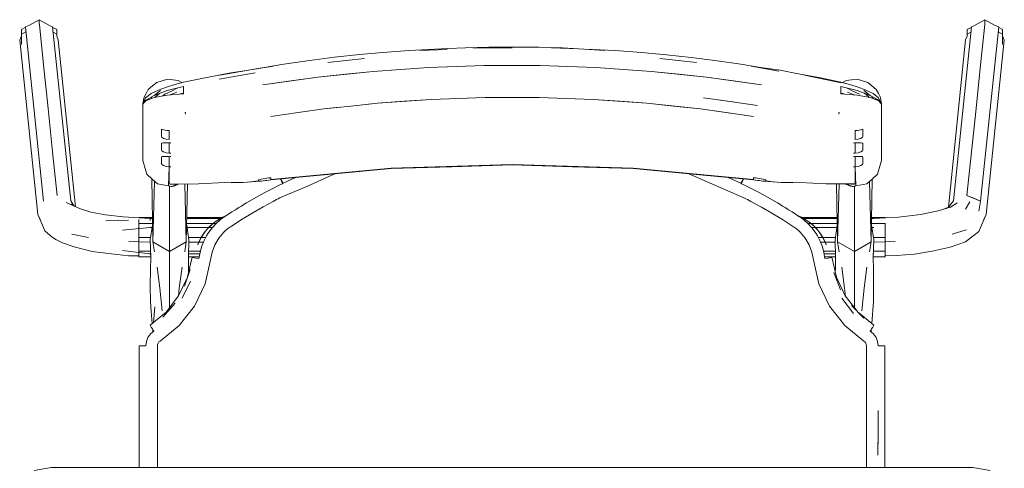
# Model space of a CAD drawing. Header units: millimetres. Extents: x 321 to 585, y -277 to 9.
# Tile 85 of 256: x 390.325 to 391.381, y -210.264 to -209.783. Entities that reach past the tile are written whole.
import ezdxf

# ---------------------------------------------------------------- set-up
doc = ezdxf.new("R2010")
doc.units = ezdxf.units.MM
doc.header["$MEASUREMENT"] = 0
doc.layers.add('IFC-Elemento de mobília-Contorno', color=152, linetype='Continuous', lineweight=5)

msp = doc.modelspace()

# ---------------------------------------------------------------- linework, layer by layer
at = {"layer": 'IFC-Elemento de mobília-Contorno', "color": 7, "lineweight": 5}
for p, q in [((390.335, -209.7893), (390.346, -209.7832)), ((390.346, -209.7883), (390.346, -209.7832)), ((390.346, -209.7832), (390.357, -209.7893)), ((391.3486, -209.7893), (391.3597, -209.7832)), ((391.3597, -209.7883), (391.3597, -209.7832)), ((391.3597, -209.7832), (391.3707, -209.7893)), ((390.3271, -209.7937), (390.3309, -209.7916)), ((390.3271, -209.7988), (390.3271, -209.7937)), ((390.3309, -209.7916), (390.3312, -209.7908)), ((390.3312, -209.7908), (390.335, -209.7893)), ((390.3312, -209.7908), (390.3505, -209.9777)), ((390.346, -209.7883), (390.3462, -209.7884)), ((390.3462, -209.7884), (390.3506, -209.8316)), ((390.357, -209.7893), (390.3604, -209.7907)), ((390.3604, -209.7907), (390.3798, -209.9775)), ((390.3604, -209.7907), (390.3608, -209.7914)), ((390.3608, -209.7914), (390.3648, -209.7937)), ((390.3648, -209.8009), (390.3648, -209.7937)), ((390.3648, -209.7988), (390.3648, -209.7937)), ((391.3259, -209.9775), (391.3452, -209.7907)), ((391.3408, -209.7937), (391.3449, -209.7914)), ((391.3408, -209.7988), (391.3408, -209.7937)), ((391.3449, -209.7914), (391.3452, -209.7907)), ((391.3452, -209.7907), (391.3486, -209.7893)), ((391.355, -209.8316), (391.3595, -209.7884)), ((391.3551, -209.9777), (391.3745, -209.7908)), ((391.3595, -209.7884), (391.3597, -209.7883)), ((391.3707, -209.7893), (391.3745, -209.7908)), ((391.3745, -209.7908), (391.3748, -209.7916)), ((391.3748, -209.7916), (391.3785, -209.7937)), ((391.3785, -209.8003), (391.3785, -209.7937)), ((391.3785, -209.7988), (391.3785, -209.7937)), ((390.3251, -209.805), (390.3271, -209.8003)), ((390.3251, -209.805), (390.3445, -209.9919)), ((390.3271, -209.7988), (390.3317, -209.7963)), ((390.3271, -209.8097), (390.3271, -209.7988)), ((390.3611, -209.7967), (390.3648, -209.7988)), ((390.3648, -209.8009), (390.3648, -209.7988)), ((390.3648, -209.8009), (390.3665, -209.8048)), ((390.3665, -209.8048), (390.385, -209.9838)), ((391.3206, -209.9841), (391.3391, -209.8048)), ((391.3391, -209.8048), (391.3408, -209.8009)), ((391.3408, -209.7988), (391.3446, -209.7967)), ((391.3408, -209.8009), (391.3408, -209.7988)), ((391.3612, -209.9919), (391.3805, -209.805)), ((391.3739, -209.7963), (391.3785, -209.7988)), ((391.3785, -209.8098), (391.3785, -209.7988)), ((391.3785, -209.8003), (391.3805, -209.805)), ((390.7144, -209.8184), (390.7427, -209.8163)), ((390.7427, -209.8163), (390.7841, -209.814)), ((390.7539, -209.8162), (390.7835, -209.8153)), ((390.7841, -209.814), (390.8031, -209.8134)), ((390.8031, -209.8134), (390.8279, -209.8127)), ((390.8109, -209.8134), (390.853, -209.8134)), ((390.8279, -209.8127), (390.853, -209.8126)), ((390.853, -209.8126), (390.8812, -209.8128)), ((390.8812, -209.8128), (390.9068, -209.8134)), ((390.8951, -209.8134), (390.924, -209.8144)), ((390.9068, -209.8134), (390.924, -209.8144)), ((390.924, -209.8144), (390.9522, -209.8162)), ((390.9311, -209.8149), (390.9633, -209.8163)), ((390.9633, -209.8163), (390.9916, -209.8184)), ((390.6081, -209.8309), (390.6359, -209.8268)), ((390.6359, -209.8268), (390.6625, -209.8234)), ((390.6555, -209.829), (390.6948, -209.8247)), ((390.6625, -209.8234), (390.6893, -209.8206)), ((390.6893, -209.8206), (390.7144, -209.8184)), ((390.9916, -209.8184), (391.0183, -209.8207)), ((391.0112, -209.8248), (391.0505, -209.829)), ((391.0183, -209.8207), (391.045, -209.8236)), ((391.045, -209.8236), (391.0702, -209.8268)), ((391.0702, -209.8268), (391.098, -209.8309)), ((390.3506, -209.8316), (390.3555, -209.8783)), ((390.5396, -209.8426), (390.5681, -209.8375)), ((390.5513, -209.8401), (390.5681, -209.8375)), ((390.5681, -209.8375), (390.5968, -209.833)), ((390.5743, -209.8365), (390.6081, -209.8309)), ((390.7039, -209.8386), (390.7634, -209.8345)), ((390.7039, -209.8386), (390.7336, -209.8365)), ((390.7336, -209.8365), (390.7634, -209.8345)), ((390.7634, -209.8345), (390.8231, -209.8324)), ((390.7634, -209.8345), (390.7933, -209.8334)), ((390.7933, -209.8334), (390.8231, -209.8324)), ((390.8231, -209.8324), (390.8829, -209.8324)), ((390.8829, -209.8324), (390.9426, -209.8345)), ((390.8829, -209.8324), (390.9128, -209.8334)), ((390.9128, -209.8334), (390.9426, -209.8345)), ((390.9426, -209.8345), (391.0022, -209.8386)), ((390.9426, -209.8345), (390.9724, -209.8366)), ((390.9724, -209.8366), (391.0022, -209.8386)), ((391.098, -209.8309), (391.1193, -209.8344)), ((391.1093, -209.833), (391.1389, -209.8384)), ((391.1093, -209.833), (391.1403, -209.8374)), ((391.1403, -209.8374), (391.1579, -209.8408)), ((391.3502, -209.8783), (391.355, -209.8316)), ((390.4777, -209.8487), (390.4834, -209.8471)), ((390.4834, -209.8471), (390.4892, -209.8478)), ((390.4892, -209.8478), (390.4951, -209.8485)), ((390.5006, -209.8502), (390.5275, -209.8447)), ((390.5275, -209.8447), (390.5513, -209.8401)), ((390.539, -209.847), (390.5776, -209.8401)), ((390.5859, -209.8531), (390.6447, -209.8449)), ((390.6158, -209.8489), (390.6447, -209.8449)), ((390.6447, -209.8449), (390.7039, -209.8386)), ((390.6447, -209.8449), (390.6743, -209.8417)), ((390.6743, -209.8417), (390.7039, -209.8386)), ((391.0022, -209.8386), (391.0614, -209.8449)), ((391.0022, -209.8386), (391.0318, -209.8417)), ((391.0318, -209.8417), (391.0614, -209.8449)), ((391.0614, -209.8449), (391.1201, -209.8531)), ((391.0614, -209.8449), (391.0902, -209.8489)), ((391.1579, -209.8408), (391.1817, -209.8452)), ((391.1665, -209.8426), (391.2056, -209.851)), ((391.1817, -209.8452), (391.2054, -209.8502)), ((391.2109, -209.8485), (391.2168, -209.8478)), ((391.2168, -209.8478), (391.2227, -209.8471)), ((391.2227, -209.8471), (391.2284, -209.8488)), ((390.4606, -209.8624), (390.463, -209.858)), ((390.463, -209.858), (390.4675, -209.8542)), ((390.4661, -209.8624), (390.4763, -209.8575)), ((390.4675, -209.8542), (390.472, -209.8504)), ((390.472, -209.8504), (390.4777, -209.8487)), ((390.4763, -209.8575), (390.4845, -209.8548)), ((390.4832, -209.8592), (390.5007, -209.8547)), ((390.4845, -209.8548), (390.4915, -209.8525)), ((390.4877, -209.8597), (390.4946, -209.8563)), ((390.4915, -209.8525), (390.5006, -209.8502)), ((390.4951, -209.8485), (390.4988, -209.8506)), ((390.5007, -209.8567), (390.5007, -209.8547)), ((390.5007, -209.8586), (390.5007, -209.8567)), ((390.5007, -209.8605), (390.5007, -209.8586)), ((390.5859, -209.8531), (390.6158, -209.8489)), ((391.0902, -209.8489), (391.1201, -209.8531)), ((391.2054, -209.8502), (391.2145, -209.8525)), ((391.2054, -209.8567), (391.2054, -209.8547)), ((391.2054, -209.8547), (391.2229, -209.8592)), ((391.2054, -209.8586), (391.2054, -209.8567)), ((391.2054, -209.8605), (391.2054, -209.8586)), ((391.2072, -209.8506), (391.2109, -209.8485)), ((391.2114, -209.8564), (391.2183, -209.8598)), ((391.2145, -209.8525), (391.2216, -209.8548)), ((391.2216, -209.8548), (391.2297, -209.8575)), ((391.2284, -209.8488), (391.2341, -209.8504)), ((391.2297, -209.8575), (391.2399, -209.8624)), ((391.2341, -209.8504), (391.2386, -209.8542)), ((391.2386, -209.8542), (391.2431, -209.858)), ((391.2431, -209.858), (391.2455, -209.8623)), ((390.457, -209.8739), (390.4582, -209.8668)), ((390.457, -209.8739), (390.46, -209.867)), ((390.4582, -209.8668), (390.4606, -209.8624)), ((390.46, -209.867), (390.4661, -209.8624)), ((390.4602, -209.8694), (390.4694, -209.8643)), ((390.4602, -209.8701), (390.4693, -209.8667)), ((390.4614, -209.8688), (390.4644, -209.8685)), ((390.4657, -209.868), (390.4672, -209.8657)), ((390.4693, -209.8667), (390.4833, -209.8641)), ((390.4694, -209.8643), (390.4759, -209.8591)), ((390.4694, -209.8643), (390.4832, -209.8592)), ((390.4701, -209.8665), (390.4709, -209.8655)), ((390.4709, -209.8655), (390.4748, -209.8623)), ((390.4786, -209.8649), (390.4808, -209.8629)), ((390.4808, -209.8629), (390.4877, -209.8597)), ((390.4833, -209.8641), (390.5007, -209.8625)), ((390.4863, -209.8638), (390.4934, -209.8609)), ((390.4972, -209.8628), (390.5007, -209.8618)), ((390.4992, -209.8622), (390.5, -209.8625)), ((390.5007, -209.8625), (390.5007, -209.8605)), ((390.7086, -209.8727), (390.7662, -209.8686)), ((390.7374, -209.8706), (390.7662, -209.8686)), ((390.7662, -209.8686), (390.7951, -209.8676)), ((390.7951, -209.8676), (390.8241, -209.8665)), ((390.8241, -209.8665), (390.882, -209.8665)), ((390.882, -209.8665), (390.9109, -209.8676)), ((390.9109, -209.8676), (390.9398, -209.8686)), ((390.9398, -209.8686), (390.9975, -209.8727)), ((390.9398, -209.8686), (390.9686, -209.8706)), ((391.0582, -209.8668), (391.0866, -209.8708)), ((391.0582, -209.8668), (391.0864, -209.8708)), ((391.2054, -209.8625), (391.2054, -209.8605)), ((391.2054, -209.8618), (391.2089, -209.8628)), ((391.2054, -209.8625), (391.2227, -209.8641)), ((391.2057, -209.8625), (391.2066, -209.8621)), ((391.2126, -209.8609), (391.2197, -209.8638)), ((391.2183, -209.8598), (391.2253, -209.8629)), ((391.2227, -209.8641), (391.2368, -209.8667)), ((391.2229, -209.8592), (391.2366, -209.8643)), ((391.2301, -209.8591), (391.2366, -209.8643)), ((391.2306, -209.862), (391.2349, -209.8655)), ((391.2349, -209.8655), (391.2356, -209.8665)), ((391.2366, -209.8643), (391.2459, -209.8694)), ((391.2368, -209.8667), (391.2459, -209.8701)), ((391.2386, -209.8657), (391.2399, -209.8678)), ((391.2399, -209.8624), (391.2458, -209.8668)), ((391.2418, -209.8686), (391.2446, -209.8687)), ((391.2455, -209.8623), (391.2478, -209.8666)), ((391.2458, -209.8668), (391.249, -209.8739)), ((391.2478, -209.8666), (391.249, -209.8739)), ((390.3555, -209.8783), (390.3603, -209.925)), ((390.457, -209.8739), (390.4602, -209.8694)), ((390.457, -209.8739), (390.4587, -209.8718)), ((390.457, -209.8889), (390.457, -209.8739)), ((390.4587, -209.8718), (390.4602, -209.8701)), ((390.6236, -209.8828), (390.6512, -209.8788)), ((390.6512, -209.8788), (390.6799, -209.8758)), ((390.6512, -209.8788), (390.6674, -209.8771)), ((390.6799, -209.8758), (390.7086, -209.8727)), ((390.6965, -209.874), (390.7086, -209.8727)), ((390.7086, -209.8727), (390.7374, -209.8706)), ((390.9686, -209.8706), (390.9975, -209.8727)), ((390.9975, -209.8727), (391.0548, -209.8788)), ((390.9975, -209.8727), (391.0261, -209.8758)), ((391.0261, -209.8758), (391.0548, -209.8788)), ((391.0548, -209.8788), (391.1117, -209.8869)), ((391.0548, -209.8788), (391.0824, -209.8828)), ((391.0864, -209.8708), (391.1161, -209.875)), ((391.0866, -209.8708), (391.1161, -209.875)), ((391.2459, -209.8694), (391.249, -209.8739)), ((391.2459, -209.8701), (391.2473, -209.8718)), ((391.2473, -209.8718), (391.249, -209.8739)), ((391.249, -209.8889), (391.249, -209.8739)), ((391.3453, -209.925), (391.3502, -209.8783)), ((390.457, -209.904), (390.457, -209.8889)), ((390.5025, -209.8824), (390.5027, -209.8834)), ((390.5025, -209.8824), (390.503, -209.8846)), ((390.5027, -209.8834), (390.503, -209.8846)), ((390.5944, -209.8869), (390.6236, -209.8828)), ((391.0824, -209.8828), (391.1117, -209.8869)), ((391.2031, -209.8846), (391.2035, -209.8824)), ((391.2031, -209.8846), (391.2033, -209.8834)), ((391.2033, -209.8834), (391.2035, -209.8824)), ((391.249, -209.9039), (391.249, -209.8889)), ((390.477, -209.9007), (390.4791, -209.9013)), ((390.477, -209.9027), (390.477, -209.9007)), ((391.2269, -209.9013), (391.229, -209.9007)), ((391.229, -209.9027), (391.229, -209.9007)), ((390.457, -209.919), (390.457, -209.904)), ((390.477, -209.9046), (390.477, -209.9027)), ((390.477, -209.9065), (390.477, -209.9046)), ((390.477, -209.9084), (390.477, -209.9065)), ((390.477, -209.9084), (390.4776, -209.9093)), ((390.4776, -209.9093), (390.4794, -209.9104)), ((390.4791, -209.9013), (390.4812, -209.9017)), ((390.4794, -209.9104), (390.4821, -209.9114)), ((390.4812, -209.9017), (390.4833, -209.902)), ((390.4821, -209.9114), (390.4855, -209.9118)), ((390.4833, -209.902), (390.4855, -209.9021)), ((390.4855, -209.9045), (390.4855, -209.9021)), ((390.4855, -209.907), (390.4855, -209.9045)), ((390.4855, -209.9094), (390.4855, -209.9069)), ((390.4855, -209.9118), (390.4855, -209.9094)), ((391.2205, -209.9021), (391.2227, -209.902)), ((391.2205, -209.9045), (391.2205, -209.9021)), ((391.2205, -209.907), (391.2205, -209.9045)), ((391.2205, -209.9094), (391.2205, -209.9069)), ((391.2205, -209.9118), (391.2205, -209.9094)), ((391.2205, -209.9118), (391.2239, -209.9114)), ((391.2227, -209.902), (391.2248, -209.9017)), ((391.2239, -209.9114), (391.2266, -209.9104)), ((391.2248, -209.9017), (391.2269, -209.9013)), ((391.2266, -209.9104), (391.2284, -209.9093)), ((391.2284, -209.9093), (391.229, -209.9084)), ((391.229, -209.9046), (391.229, -209.9027)), ((391.229, -209.9065), (391.229, -209.9046)), ((391.229, -209.9084), (391.229, -209.9065)), ((391.249, -209.9189), (391.249, -209.9039)), ((390.457, -209.934), (390.457, -209.919)), ((390.477, -209.9159), (390.4776, -209.9154)), ((390.477, -209.9177), (390.477, -209.9159)), ((390.477, -209.9195), (390.477, -209.9177)), ((390.477, -209.9212), (390.477, -209.9195)), ((390.477, -209.923), (390.477, -209.9212)), ((390.4776, -209.9154), (390.4794, -209.9152)), ((390.4794, -209.9152), (390.4821, -209.9152)), ((390.4821, -209.9152), (390.4855, -209.9152)), ((390.4855, -209.918), (390.4855, -209.9152)), ((390.4855, -209.9208), (390.4855, -209.918)), ((390.4855, -209.9236), (390.4855, -209.9208)), ((390.4858, -209.9152), (390.4859, -209.9152)), ((390.4863, -209.9152), (390.4866, -209.9152)), ((390.4866, -209.9152), (390.487, -209.9152)), ((391.219, -209.9152), (391.2194, -209.9152)), ((391.2194, -209.9152), (391.2198, -209.9152)), ((391.2205, -209.918), (391.2205, -209.9152)), ((391.2205, -209.9152), (391.2239, -209.9152)), ((391.2205, -209.9208), (391.2205, -209.918)), ((391.2205, -209.9236), (391.2205, -209.9208)), ((391.2239, -209.9152), (391.2266, -209.9152)), ((391.2266, -209.9152), (391.2284, -209.9154)), ((391.2284, -209.9154), (391.229, -209.9159)), ((391.229, -209.9177), (391.229, -209.9159)), ((391.229, -209.9195), (391.229, -209.9177)), ((391.229, -209.9212), (391.229, -209.9195)), ((391.229, -209.923), (391.229, -209.9212)), ((391.249, -209.934), (391.249, -209.9189)), ((390.3603, -209.925), (390.3652, -209.9718)), ((390.477, -209.923), (390.4776, -209.9239)), ((390.477, -209.9305), (390.4776, -209.9299)), ((390.477, -209.9322), (390.477, -209.9305)), ((390.477, -209.934), (390.477, -209.9322)), ((390.4776, -209.9239), (390.4794, -209.925)), ((390.4776, -209.9299), (390.4794, -209.9298)), ((390.4794, -209.925), (390.4821, -209.9259)), ((390.4794, -209.9298), (390.4821, -209.9298)), ((390.4821, -209.9259), (390.4855, -209.9264)), ((390.4821, -209.9298), (390.4855, -209.9298)), ((390.4855, -209.9264), (390.4855, -209.9236)), ((390.4855, -209.9326), (390.4855, -209.9298)), ((390.4855, -209.9353), (390.4855, -209.9326)), ((390.4858, -209.9264), (390.487, -209.9264)), ((390.4859, -209.9264), (390.4863, -209.9264)), ((390.4859, -209.9298), (390.4859, -209.9298)), ((390.4863, -209.9264), (390.4866, -209.9264)), ((390.4863, -209.9298), (390.4866, -209.9298)), ((390.4866, -209.9264), (390.487, -209.9264)), ((390.4866, -209.9298), (390.487, -209.9298)), ((391.219, -209.9264), (391.2194, -209.9264)), ((391.219, -209.9264), (391.2202, -209.9264)), ((391.219, -209.9298), (391.2194, -209.9298)), ((391.2194, -209.9264), (391.2198, -209.9264)), ((391.2194, -209.9298), (391.2198, -209.9298)), ((391.2198, -209.9264), (391.2202, -209.9264)), ((391.2205, -209.9264), (391.2205, -209.9236)), ((391.2205, -209.9264), (391.2239, -209.9259)), ((391.2205, -209.9326), (391.2205, -209.9298)), ((391.2205, -209.9298), (391.2239, -209.9298)), ((391.2205, -209.9353), (391.2205, -209.9326)), ((391.2239, -209.9259), (391.2266, -209.925)), ((391.2239, -209.9298), (391.2266, -209.9298)), ((391.2266, -209.925), (391.2284, -209.9239)), ((391.2266, -209.9298), (391.2284, -209.9299)), ((391.2284, -209.9239), (391.229, -209.923)), ((391.2284, -209.9299), (391.229, -209.9305)), ((391.229, -209.9322), (391.229, -209.9305)), ((391.229, -209.934), (391.229, -209.9322)), ((391.3405, -209.9718), (391.3453, -209.925)), ((390.457, -209.934), (390.4595, -209.9426)), ((390.4595, -209.9426), (390.4613, -209.9488)), ((390.477, -209.9358), (390.477, -209.934)), ((390.477, -209.9375), (390.477, -209.9358)), ((390.477, -209.9375), (390.4776, -209.9385)), ((390.4776, -209.9385), (390.4794, -209.9395)), ((390.4794, -209.9395), (390.4821, -209.9405)), ((390.4821, -209.9405), (390.4855, -209.9409)), ((390.4845, -209.9613), (390.4855, -209.9409)), ((390.4855, -209.9382), (390.4855, -209.9353)), ((390.4855, -209.9409), (390.4855, -209.9382)), ((390.4855, -209.9593), (390.4855, -209.9409)), ((390.4855, -209.9409), (390.487, -209.941)), ((390.4855, -209.9409), (390.4858, -209.941)), ((390.5944, -209.9545), (390.7234, -209.9425)), ((390.6589, -209.9489), (390.7234, -209.9429)), ((390.7234, -209.9425), (390.853, -209.9384)), ((390.7234, -209.9429), (390.7882, -209.9409)), ((390.7882, -209.9409), (390.853, -209.9389)), ((390.853, -209.9384), (390.9826, -209.9425)), ((390.853, -209.9389), (390.9178, -209.9409)), ((390.9178, -209.9409), (390.9826, -209.9429)), ((390.9826, -209.9425), (391.1117, -209.9545)), ((390.9826, -209.9429), (391.0615, -209.9503)), ((391.219, -209.941), (391.2205, -209.9409)), ((391.2202, -209.941), (391.2205, -209.9409)), ((391.2205, -209.9382), (391.2205, -209.9353)), ((391.2205, -209.9409), (391.2205, -209.9382)), ((391.2205, -209.9409), (391.2239, -209.9405)), ((391.2205, -209.9593), (391.2205, -209.9409)), ((391.2205, -209.9409), (391.2215, -209.9613)), ((391.2239, -209.9405), (391.2266, -209.9395)), ((391.2266, -209.9395), (391.2284, -209.9385)), ((391.2284, -209.9385), (391.229, -209.9375)), ((391.229, -209.9358), (391.229, -209.934)), ((391.229, -209.9375), (391.229, -209.9358)), ((391.2447, -209.9488), (391.2465, -209.9426)), ((391.2465, -209.9426), (391.249, -209.934)), ((390.4613, -209.9488), (390.4671, -209.954)), ((390.4666, -209.9535), (390.4679, -210.0215)), ((390.5841, -209.954), (390.586, -209.9537)), ((390.586, -209.9537), (390.5881, -209.9534)), ((390.5881, -209.9534), (390.5902, -209.9532)), ((390.5902, -209.9532), (390.5923, -209.9529)), ((390.5923, -209.9529), (390.5944, -209.9527)), ((390.5938, -209.9527), (390.5943, -209.955)), ((390.5939, -209.9527), (390.5943, -209.955)), ((390.5943, -209.955), (390.6589, -209.9489)), ((390.5944, -209.9531), (390.5944, -209.9527)), ((390.5944, -209.9536), (390.5944, -209.9531)), ((390.5944, -209.9541), (390.5944, -209.9536)), ((390.6074, -209.9586), (390.6209, -209.9525)), ((390.6074, -209.9586), (390.6209, -209.9525)), ((390.6336, -209.9615), (390.663, -209.9486)), ((390.663, -209.9486), (390.6633, -209.9485)), ((391.0422, -209.9485), (391.1015, -209.9743)), ((391.0615, -209.9503), (391.1117, -209.955)), ((391.0846, -209.9524), (391.0982, -209.9586)), ((391.0847, -209.9524), (391.0982, -209.9586)), ((391.1117, -209.9531), (391.1117, -209.9527)), ((391.1117, -209.9527), (391.1138, -209.9529)), ((391.1117, -209.9536), (391.1117, -209.9531)), ((391.1117, -209.9541), (391.1117, -209.9536)), ((391.1138, -209.9529), (391.1159, -209.9532)), ((391.1159, -209.9532), (391.1179, -209.9534)), ((391.1179, -209.9534), (391.12, -209.9537)), ((391.12, -209.9537), (391.1219, -209.954)), ((391.2389, -209.954), (391.2447, -209.9488)), ((390.4671, -209.954), (390.4729, -209.9592)), ((390.4679, -210.0215), (390.4695, -209.9562)), ((390.4729, -209.9592), (390.4768, -209.9599)), ((390.4768, -209.9599), (390.4806, -209.9606)), ((390.4806, -209.9606), (390.4845, -209.9613)), ((390.4845, -209.9613), (390.4855, -209.9615)), ((390.4855, -209.9593), (390.4892, -209.9597)), ((390.4855, -209.9593), (390.4864, -209.9594)), ((390.4855, -209.9615), (390.4864, -209.9617)), ((390.4858, -209.9644), (390.4858, -209.9616)), ((390.4864, -209.9594), (390.4874, -209.9595)), ((390.4864, -209.9617), (390.4874, -209.9619)), ((390.4874, -209.9595), (390.4883, -209.9596)), ((390.4874, -209.9619), (390.4884, -209.9621)), ((390.4883, -209.9596), (390.4892, -209.9597)), ((390.4884, -209.9621), (390.4891, -209.9618)), ((390.4891, -209.9618), (390.4899, -209.9615)), ((390.4892, -209.9597), (390.4929, -209.9597)), ((390.4892, -209.9597), (390.4901, -209.9597)), ((390.4899, -209.9615), (390.4903, -209.9613)), ((390.4901, -209.9597), (390.4906, -209.9597)), ((390.4903, -209.9613), (390.4907, -209.9612)), ((390.4906, -209.9597), (390.4911, -209.9597)), ((390.4907, -209.9612), (390.4911, -209.9611)), ((390.4911, -209.9597), (390.4915, -209.9597)), ((390.4911, -209.9611), (390.4915, -209.9609)), ((390.4915, -209.9597), (390.492, -209.9597)), ((390.4915, -209.9609), (390.4918, -209.9608)), ((390.4918, -209.9608), (390.4922, -209.9606)), ((390.492, -209.9597), (390.4924, -209.9597)), ((390.4922, -209.9606), (390.4926, -209.9605)), ((390.4924, -209.9597), (390.4929, -209.9597)), ((390.4926, -209.9605), (390.493, -209.9603)), ((390.4929, -209.9597), (390.5167, -209.959)), ((390.493, -209.9603), (390.4934, -209.9602)), ((390.4934, -209.9602), (390.4938, -209.96)), ((390.4938, -209.96), (390.4942, -209.9599)), ((390.4942, -209.9599), (390.4945, -209.9598)), ((390.4945, -209.9598), (390.4947, -209.9596)), ((390.5022, -209.9594), (390.5037, -210.0215)), ((390.5037, -210.0215), (390.5049, -209.9593)), ((390.5167, -209.959), (390.5449, -209.9578)), ((390.5449, -209.9578), (390.5479, -209.9575)), ((390.5479, -209.9575), (390.5519, -209.9577)), ((390.5519, -209.9577), (390.5561, -209.9577)), ((390.5561, -209.9577), (390.5603, -209.9578)), ((390.5603, -209.9578), (390.5646, -209.9577)), ((390.5644, -209.9578), (390.5829, -209.9563)), ((390.5644, -209.9577), (390.5644, -209.9578)), ((390.5644, -209.9578), (390.5646, -209.9577)), ((390.5729, -209.9569), (390.581, -209.9559)), ((390.5729, -209.9569), (390.5811, -209.9561)), ((390.581, -209.9553), (390.5814, -209.9548)), ((390.581, -209.9554), (390.581, -209.9553)), ((390.581, -209.9556), (390.581, -209.9554)), ((390.581, -209.9557), (390.581, -209.9556)), ((390.581, -209.9559), (390.581, -209.9557)), ((390.5811, -209.9561), (390.5817, -209.9563)), ((390.5814, -209.9548), (390.5825, -209.9544)), ((390.5817, -209.9563), (390.5829, -209.9563)), ((390.5825, -209.9544), (390.5841, -209.954)), ((390.5829, -209.9563), (390.5843, -209.9562)), ((390.5843, -209.9562), (390.586, -209.956)), ((390.586, -209.956), (390.5881, -209.9557)), ((390.5881, -209.9557), (390.5902, -209.9555)), ((390.5902, -209.9555), (390.5922, -209.9552)), ((390.5922, -209.9552), (390.5943, -209.955)), ((390.5944, -209.9545), (390.5944, -209.9541)), ((390.5957, -209.9645), (390.6041, -209.9603)), ((390.6041, -209.9603), (390.6049, -209.9599)), ((390.6041, -209.9743), (390.6336, -209.9615)), ((390.6047, -209.954), (390.6049, -209.9546)), ((390.6049, -209.9546), (390.6061, -209.957)), ((390.6049, -209.9599), (390.6058, -209.9595)), ((390.6051, -209.954), (390.6061, -209.956)), ((390.6058, -209.9595), (390.6066, -209.959)), ((390.6061, -209.956), (390.6074, -209.9586)), ((390.6061, -209.957), (390.6065, -209.9568)), ((390.6061, -209.957), (390.6065, -209.9568)), ((390.6061, -209.957), (390.607, -209.9588)), ((390.6066, -209.959), (390.6074, -209.9586)), ((391.0982, -209.9586), (391.0995, -209.956)), ((391.0982, -209.9586), (391.0986, -209.9588)), ((391.0986, -209.9588), (391.0995, -209.957)), ((391.0986, -209.9588), (391.099, -209.959)), ((391.099, -209.959), (391.0999, -209.9595)), ((391.0991, -209.9568), (391.0995, -209.957)), ((391.0991, -209.9568), (391.0995, -209.957)), ((391.0995, -209.956), (391.1006, -209.9539)), ((391.0995, -209.957), (391.1007, -209.9546)), ((391.0999, -209.9595), (391.1007, -209.9599)), ((391.1007, -209.9546), (391.101, -209.954)), ((391.1007, -209.9599), (391.1015, -209.9603)), ((391.1015, -209.9603), (391.1099, -209.9645)), ((391.1117, -209.9545), (391.1117, -209.9541)), ((391.1117, -209.955), (391.1138, -209.9552)), ((391.1138, -209.9552), (391.1159, -209.9555)), ((391.1159, -209.9555), (391.1179, -209.9557)), ((391.1179, -209.9557), (391.12, -209.956)), ((391.12, -209.956), (391.1217, -209.9562)), ((391.1217, -209.9562), (391.1232, -209.9563)), ((391.1219, -209.954), (391.1236, -209.9544)), ((391.1232, -209.9563), (391.1416, -209.9578)), ((391.1232, -209.9563), (391.1243, -209.9563)), ((391.1236, -209.9544), (391.1246, -209.9548)), ((391.1243, -209.9563), (391.1249, -209.9561)), ((391.1246, -209.9548), (391.125, -209.9553)), ((391.1249, -209.9561), (391.1332, -209.9569)), ((391.125, -209.9554), (391.125, -209.9553)), ((391.125, -209.9556), (391.125, -209.9554)), ((391.125, -209.9557), (391.125, -209.9556)), ((391.125, -209.9559), (391.125, -209.9557)), ((391.125, -209.9559), (391.1332, -209.9569)), ((391.1415, -209.9577), (391.1416, -209.9578)), ((391.1415, -209.9577), (391.1457, -209.9578)), ((391.1416, -209.9578), (391.1416, -209.9577)), ((391.1457, -209.9578), (391.15, -209.9577)), ((391.15, -209.9577), (391.1541, -209.9577)), ((391.1541, -209.9577), (391.1582, -209.9575)), ((391.1582, -209.9575), (391.1612, -209.9578)), ((391.1612, -209.9578), (391.1893, -209.959)), ((391.1893, -209.959), (391.2095, -209.9595)), ((391.1893, -209.959), (391.2205, -209.9593)), ((391.2007, -209.9593), (391.2019, -210.0215)), ((391.2008, -209.9591), (391.2163, -209.9597)), ((391.2019, -210.0215), (391.2035, -209.9593)), ((391.2108, -209.9595), (391.211, -209.9596)), ((391.211, -209.9596), (391.2115, -209.9598)), ((391.2113, -209.9595), (391.2115, -209.9598)), ((391.2114, -209.9595), (391.2115, -209.9598)), ((391.2115, -209.9595), (391.2119, -209.9599)), ((391.2115, -209.9598), (391.2119, -209.9599)), ((391.2117, -209.9595), (391.2119, -209.9599)), ((391.2117, -209.9595), (391.2123, -209.96)), ((391.2119, -209.9599), (391.2123, -209.96)), ((391.2123, -209.96), (391.2123, -209.9596)), ((391.2123, -209.96), (391.2127, -209.9602)), ((391.2127, -209.9602), (391.213, -209.9603)), ((391.2129, -209.9596), (391.2134, -209.9605)), ((391.213, -209.9603), (391.2134, -209.9605)), ((391.2134, -209.9596), (391.2134, -209.9605)), ((391.2134, -209.9605), (391.2138, -209.9606)), ((391.2138, -209.9606), (391.2142, -209.9608)), ((391.2142, -209.9608), (391.2146, -209.9609)), ((391.2146, -209.9609), (391.215, -209.9611)), ((391.215, -209.9611), (391.2154, -209.9612)), ((391.2154, -209.9612), (391.2157, -209.9613)), ((391.2157, -209.9613), (391.2161, -209.9615)), ((391.2161, -209.9615), (391.2165, -209.9616)), ((391.2163, -209.9597), (391.2184, -209.9596)), ((391.2163, -209.9597), (391.2168, -209.9597)), ((391.2165, -209.9616), (391.2169, -209.9618)), ((391.2168, -209.9597), (391.2173, -209.9596)), ((391.2169, -209.9618), (391.2173, -209.9619)), ((391.2173, -209.9596), (391.2179, -209.9596)), ((391.2173, -209.9619), (391.2177, -209.9621)), ((391.2177, -209.9621), (391.2182, -209.962)), ((391.2179, -209.9596), (391.2184, -209.9596)), ((391.2182, -209.962), (391.2186, -209.9619)), ((391.2184, -209.9596), (391.2205, -209.9593)), ((391.2184, -209.9596), (391.2189, -209.9595)), ((391.2186, -209.9619), (391.2196, -209.9617)), ((391.2189, -209.9595), (391.2195, -209.9594)), ((391.2195, -209.9594), (391.2205, -209.9593)), ((391.2196, -209.9617), (391.2206, -209.9615)), ((391.2198, -209.9593), (391.2205, -209.9593)), ((391.2198, -209.9644), (391.2198, -209.9617)), ((391.2206, -209.9615), (391.2215, -209.9613)), ((391.2215, -209.9613), (391.2254, -209.9606)), ((391.2254, -209.9606), (391.2293, -209.9599)), ((391.2293, -209.9599), (391.2331, -209.9592)), ((391.2331, -209.9592), (391.2389, -209.954)), ((391.2361, -209.9565), (391.2377, -210.0215)), ((391.2377, -210.0215), (391.239, -209.9539)), ((390.4858, -209.998), (390.4858, -209.9644)), ((390.5709, -209.9781), (390.5791, -209.9734)), ((390.5791, -209.9734), (390.5873, -209.9689)), ((390.5873, -209.9689), (390.5957, -209.9645)), ((390.6023, -209.9752), (390.6041, -209.9743)), ((391.1015, -209.9743), (391.1033, -209.9752)), ((391.1099, -209.9645), (391.1183, -209.9689)), ((391.1183, -209.9689), (391.1266, -209.9734)), ((391.1266, -209.9734), (391.1348, -209.9781)), ((391.2198, -209.998), (391.2198, -209.9644)), ((391.3405, -209.9718), (391.3551, -209.9777)), ((391.3405, -209.9718), (391.3478, -209.9747)), ((391.3478, -209.9747), (391.3551, -209.9777)), ((390.3749, -209.9791), (390.3893, -209.9858)), ((390.3798, -209.9775), (390.3833, -209.9828)), ((390.3805, -209.9806), (390.3842, -209.9834)), ((390.5563, -209.987), (390.5601, -209.9847)), ((390.5601, -209.9847), (390.5628, -209.983)), ((390.5628, -209.983), (390.5655, -209.9814)), ((390.5655, -209.9814), (390.5682, -209.9797)), ((390.5682, -209.9797), (390.5709, -209.9781)), ((390.5749, -209.9902), (390.586, -209.9839)), ((390.586, -209.9839), (390.5969, -209.978)), ((390.5969, -209.978), (390.5987, -209.9771)), ((390.5987, -209.9771), (390.6005, -209.9761)), ((390.6005, -209.9761), (390.6023, -209.9752)), ((391.1033, -209.9752), (391.1052, -209.9761)), ((391.1052, -209.9761), (391.107, -209.9771)), ((391.107, -209.9771), (391.1088, -209.978)), ((391.1088, -209.978), (391.1202, -209.9842)), ((391.1202, -209.9842), (391.1314, -209.9906)), ((391.1348, -209.9781), (391.1375, -209.9797)), ((391.1375, -209.9797), (391.1402, -209.9814)), ((391.1402, -209.9814), (391.1428, -209.983)), ((391.1428, -209.983), (391.1455, -209.9846)), ((391.1455, -209.9846), (391.1493, -209.987)), ((391.3097, -209.9882), (391.3227, -209.9841)), ((391.3152, -209.9865), (391.3207, -209.9841)), ((391.3207, -209.9841), (391.3259, -209.9775)), ((391.3227, -209.9841), (391.3301, -209.9797)), ((391.3388, -209.9864), (391.3436, -209.9786)), ((391.3531, -209.9884), (391.3551, -209.9777)), ((390.3445, -209.9919), (390.3473, -209.9978)), ((390.3445, -209.9919), (390.3505, -210.006)), ((390.3893, -209.9858), (390.4015, -209.9896)), ((390.4015, -209.9896), (390.417, -209.9925)), ((390.417, -209.9925), (390.436, -209.9946)), ((390.436, -209.9946), (390.4651, -209.9964)), ((390.4528, -209.9956), (390.4528, -209.9954)), ((390.4528, -209.9954), (390.4674, -209.9954)), ((390.5042, -209.9954), (390.5417, -209.9954)), ((390.5392, -209.9969), (390.5455, -209.9939)), ((390.5392, -209.9969), (390.5425, -209.995)), ((390.5403, -209.9976), (390.5453, -209.994)), ((390.5423, -209.9954), (390.5433, -209.9954)), ((390.5425, -209.995), (390.5459, -209.9936)), ((390.5453, -209.994), (390.5489, -209.9916)), ((390.5489, -209.9916), (390.5526, -209.9893)), ((390.5526, -209.9893), (390.5563, -209.987)), ((390.5636, -209.9971), (390.5749, -209.9902)), ((391.1314, -209.9906), (391.1426, -209.9974)), ((391.1493, -209.987), (391.153, -209.9893)), ((391.153, -209.9893), (391.1567, -209.9916)), ((391.1567, -209.9916), (391.1604, -209.9941)), ((391.1598, -209.9936), (391.1632, -209.995)), ((391.1604, -209.994), (391.1653, -209.9976)), ((391.1604, -209.9941), (391.1665, -209.9969)), ((391.1623, -209.9954), (391.1633, -209.9954)), ((391.1632, -209.995), (391.1665, -209.9969)), ((391.1639, -209.9954), (391.2014, -209.9954)), ((391.2382, -209.9954), (391.2528, -209.9954)), ((391.2405, -209.9964), (391.2671, -209.9948)), ((391.2528, -209.9956), (391.2528, -209.9954)), ((391.2671, -209.9948), (391.2908, -209.9921)), ((391.2908, -209.9921), (391.3097, -209.9882)), ((391.3551, -210.006), (391.3612, -209.9919)), ((391.3583, -209.9978), (391.3612, -209.9919)), ((390.3505, -210.006), (390.352, -210.0096)), ((390.4176, -209.9989), (390.4417, -209.9983)), ((390.4353, -210.0088), (390.4651, -210.006)), ((390.4528, -210.0017), (390.4528, -209.9975)), ((390.4528, -210.0017), (390.4675, -210.0017)), ((390.4528, -210.0166), (390.4528, -210.0017)), ((390.4651, -209.9986), (390.4651, -209.9964)), ((390.4651, -209.9964), (390.4674, -209.9964)), ((390.4651, -210.0191), (390.4675, -210.0035)), ((390.4651, -210.006), (390.4672, -210.006)), ((390.4858, -210.0316), (390.4858, -209.998)), ((390.5041, -210.0017), (390.5324, -210.0017)), ((390.5041, -210.0035), (390.5065, -210.0191)), ((390.5042, -209.9964), (390.5401, -209.9964)), ((390.5045, -210.006), (390.5277, -210.006)), ((390.5253, -210.0086), (390.5275, -210.0062)), ((390.5263, -210.0074), (390.5302, -210.0035)), ((390.5263, -210.0074), (390.5293, -210.0042)), ((390.5277, -210.006), (390.5317, -210.006)), ((390.5278, -210.0111), (390.5315, -210.0062)), ((390.5293, -210.0042), (390.5356, -209.9991)), ((390.5302, -210.0035), (390.5345, -210)), ((390.5315, -210.0062), (390.5357, -210.0017)), ((390.5324, -210.0017), (390.5357, -210.0017)), ((390.5345, -210), (390.5392, -209.9969)), ((390.5356, -209.9991), (390.5392, -209.9969)), ((390.5357, -210.0017), (390.5403, -209.9976)), ((390.5387, -209.9972), (390.5395, -209.9968)), ((390.5403, -209.9964), (390.542, -209.9964)), ((390.5478, -210.0075), (390.5499, -210.0059)), ((390.5499, -210.0059), (390.552, -210.0044)), ((390.552, -210.0044), (390.5636, -209.9971)), ((391.1426, -209.9974), (391.1536, -210.0044)), ((391.1536, -210.0044), (391.1558, -210.0059)), ((391.1558, -210.0059), (391.1579, -210.0075)), ((391.1636, -209.9964), (391.1653, -209.9964)), ((391.1653, -209.9976), (391.1699, -210.0017)), ((391.1655, -209.9964), (391.2014, -209.9964)), ((391.1662, -209.9968), (391.167, -209.9972)), ((391.1665, -209.9969), (391.1711, -210)), ((391.1665, -209.9969), (391.1701, -209.9991)), ((391.1699, -210.0017), (391.1732, -210.0017)), ((391.1699, -210.0017), (391.1741, -210.0062)), ((391.1701, -209.9991), (391.1763, -210.0042)), ((391.1711, -210), (391.1755, -210.0035)), ((391.1732, -210.0017), (391.2015, -210.0017)), ((391.1739, -210.006), (391.1779, -210.006)), ((391.1741, -210.0062), (391.1778, -210.0111)), ((391.1755, -210.0035), (391.1794, -210.0074)), ((391.1763, -210.0042), (391.1794, -210.0074)), ((391.178, -210.006), (391.2012, -210.006)), ((391.1781, -210.0062), (391.1803, -210.0086)), ((391.1991, -210.0191), (391.2015, -210.0035)), ((391.2198, -210.0316), (391.2198, -209.998)), ((391.2381, -210.0017), (391.2528, -210.0017)), ((391.2381, -210.0035), (391.2405, -210.0191)), ((391.2382, -209.9964), (391.2405, -209.9964)), ((391.2385, -210.006), (391.2405, -210.006)), ((391.2528, -210.0017), (391.2528, -210.0014)), ((391.2528, -210.0166), (391.2528, -210.0017)), ((391.3531, -210.0104), (391.3551, -210.006)), ((390.352, -210.0096), (390.36, -210.0162)), ((390.36, -210.0162), (390.3637, -210.0189)), ((390.3809, -210.013), (390.399, -210.0167)), ((390.4528, -210.0166), (390.4655, -210.0166)), ((390.4528, -210.0314), (390.4528, -210.0166)), ((390.5061, -210.0166), (390.5197, -210.0166)), ((390.519, -210.018), (390.5208, -210.0148)), ((390.5193, -210.0172), (390.5208, -210.0148)), ((390.5197, -210.0166), (390.5245, -210.0166)), ((390.52, -210.0162), (390.5231, -210.0114)), ((390.5208, -210.0148), (390.5228, -210.0118)), ((390.5225, -210.0205), (390.5254, -210.0148)), ((390.5228, -210.0118), (390.5263, -210.0074)), ((390.5228, -210.0118), (390.5238, -210.0103)), ((390.5238, -210.0103), (390.5263, -210.0074)), ((390.5254, -210.0148), (390.526, -210.0139)), ((390.526, -210.0139), (390.5266, -210.0129)), ((390.5266, -210.0129), (390.5272, -210.012)), ((390.5272, -210.012), (390.5278, -210.0111)), ((390.5385, -210.0174), (390.5439, -210.0111)), ((390.5439, -210.0111), (390.5458, -210.0092)), ((390.5458, -210.0092), (390.5478, -210.0075)), ((391.1579, -210.0075), (391.1599, -210.0092)), ((391.1599, -210.0092), (391.1618, -210.0111)), ((391.1618, -210.0111), (391.1671, -210.0174)), ((391.1778, -210.0111), (391.1784, -210.012)), ((391.1784, -210.012), (391.1791, -210.0129)), ((391.1791, -210.0129), (391.1797, -210.0139)), ((391.1794, -210.0074), (391.1818, -210.0103)), ((391.1794, -210.0074), (391.1828, -210.0118)), ((391.1797, -210.0139), (391.1802, -210.0148)), ((391.1802, -210.0148), (391.1832, -210.0205)), ((391.1811, -210.0166), (391.1859, -210.0166)), ((391.1818, -210.0103), (391.1828, -210.0118)), ((391.1826, -210.0114), (391.1857, -210.0162)), ((391.1828, -210.0118), (391.1849, -210.0148)), ((391.1849, -210.0148), (391.1863, -210.0172)), ((391.1849, -210.0148), (391.1867, -210.018)), ((391.1859, -210.0166), (391.1995, -210.0166)), ((391.2401, -210.0166), (391.2528, -210.0166)), ((391.2528, -210.0314), (391.2528, -210.0166)), ((391.3247, -210.013), (391.3398, -210.0085)), ((391.3388, -210.0212), (391.3531, -210.0104)), ((390.3637, -210.0189), (390.3711, -210.0223)), ((390.3711, -210.0223), (390.3834, -210.0269)), ((390.3834, -210.0269), (390.4027, -210.0318)), ((390.442, -210.0211), (390.4652, -210.0216)), ((390.4651, -210.0191), (390.4656, -210.038)), ((390.4651, -210.0216), (390.4652, -210.0216)), ((390.4679, -210.0215), (390.4696, -210.0321)), ((390.4679, -210.0215), (390.4858, -210.0316)), ((390.4679, -210.0215), (390.4682, -210.0216)), ((390.4858, -210.0316), (390.5037, -210.0215)), ((390.4987, -210.0243), (390.5037, -210.0215)), ((390.502, -210.0321), (390.5037, -210.0215)), ((390.5061, -210.038), (390.5065, -210.0191)), ((390.5065, -210.0216), (390.5172, -210.0216)), ((390.516, -210.0246), (390.5174, -210.0212)), ((390.516, -210.0246), (390.5174, -210.0212)), ((390.516, -210.0245), (390.5163, -210.0239)), ((390.516, -210.0245), (390.516, -210.0245)), ((390.516, -210.0246), (390.516, -210.0246)), ((390.5162, -210.0241), (390.519, -210.0178)), ((390.5173, -210.0216), (390.522, -210.0216)), ((390.5174, -210.0212), (390.5193, -210.0172)), ((390.5174, -210.0212), (390.519, -210.018)), ((390.5184, -210.0328), (390.5201, -210.0266)), ((390.5201, -210.0266), (390.5225, -210.0205)), ((390.5313, -210.0324), (390.5343, -210.0246)), ((390.5343, -210.0246), (390.5385, -210.0174)), ((391.1671, -210.0174), (391.1713, -210.0246)), ((391.1713, -210.0246), (391.1743, -210.0324)), ((391.1832, -210.0205), (391.1855, -210.0266)), ((391.1836, -210.0216), (391.1883, -210.0216)), ((391.1855, -210.0266), (391.1872, -210.0328)), ((391.1863, -210.0172), (391.1883, -210.0212)), ((391.1866, -210.0178), (391.1894, -210.0241)), ((391.1867, -210.018), (391.1883, -210.0212)), ((391.1883, -210.0212), (391.1896, -210.0246)), ((391.1883, -210.0212), (391.1896, -210.0246)), ((391.1884, -210.0216), (391.1992, -210.0216)), ((391.1894, -210.024), (391.1896, -210.0245)), ((391.1896, -210.0245), (391.1896, -210.0245)), ((391.1896, -210.0246), (391.1896, -210.0246)), ((391.1991, -210.0191), (391.1996, -210.038)), ((391.2019, -210.0215), (391.2036, -210.0321)), ((391.2019, -210.0215), (391.2198, -210.0316)), ((391.2019, -210.0215), (391.2022, -210.0216)), ((391.2198, -210.0316), (391.2377, -210.0215)), ((391.2327, -210.0243), (391.2377, -210.0215)), ((391.236, -210.0321), (391.2377, -210.0215)), ((391.2401, -210.038), (391.2405, -210.0191)), ((391.2405, -210.0216), (391.2637, -210.0211)), ((391.2405, -210.0216), (391.2405, -210.0216)), ((391.3031, -210.0315), (391.3225, -210.027)), ((391.3225, -210.027), (391.3388, -210.0212)), ((390.4027, -210.0318), (390.4176, -210.0337)), ((390.4176, -210.0337), (390.4417, -210.0364)), ((390.4353, -210.0308), (390.4651, -210.0343)), ((390.4417, -210.0364), (390.4528, -210.0364)), ((390.4528, -210.0314), (390.4654, -210.0314)), ((390.4528, -210.0374), (390.4528, -210.0314)), ((390.4528, -210.0374), (390.4655, -210.0374)), ((390.4651, -210.0343), (390.4655, -210.0343)), ((390.4651, -210.0354), (390.4651, -210.0343)), ((390.4651, -210.0354), (390.4651, -210.0343)), ((390.4655, -210.0504), (390.4656, -210.038)), ((390.485, -210.0311), (390.4858, -210.0316)), ((390.4858, -210.0316), (390.4866, -210.0311)), ((390.4858, -210.0423), (390.4858, -210.0316)), ((390.5051, -210.0588), (390.5099, -210.0377)), ((390.5061, -210.0374), (390.5176, -210.0374)), ((390.5061, -210.038), (390.5062, -210.0504)), ((390.5062, -210.0314), (390.5188, -210.0314)), ((390.5062, -210.0343), (390.5182, -210.0343)), ((390.5099, -210.0377), (390.5104, -210.038)), ((390.5104, -210.038), (390.512, -210.0384)), ((390.5173, -210.0392), (390.5184, -210.0328)), ((390.5297, -210.0406), (390.5313, -210.0324)), ((391.1743, -210.0324), (391.1759, -210.0406)), ((391.1868, -210.0314), (391.1994, -210.0314)), ((391.1872, -210.0328), (391.1883, -210.0392)), ((391.1875, -210.0343), (391.1995, -210.0343)), ((391.188, -210.0374), (391.1995, -210.0374)), ((391.1936, -210.0384), (391.1952, -210.038)), ((391.1952, -210.038), (391.1957, -210.0377)), ((391.1957, -210.0377), (391.2006, -210.0592)), ((391.1995, -210.0504), (391.1996, -210.038)), ((391.219, -210.0311), (391.2198, -210.0316)), ((391.2198, -210.0316), (391.2206, -210.0311)), ((391.2198, -210.0423), (391.2198, -210.0316)), ((391.2401, -210.0374), (391.2528, -210.0374)), ((391.2401, -210.038), (391.2402, -210.0504)), ((391.2402, -210.0314), (391.2528, -210.0314)), ((391.2402, -210.0343), (391.2405, -210.0343)), ((391.2528, -210.0374), (391.2528, -210.0314)), ((391.2528, -210.0363), (391.265, -210.0361)), ((391.2528, -210.0374), (391.2528, -210.0363)), ((391.265, -210.0361), (391.2843, -210.0347)), ((391.2843, -210.0347), (391.3031, -210.0315)), ((390.4724, -210.0484), (390.4754, -210.0712)), ((390.4858, -210.0614), (390.4858, -210.0423)), ((390.4962, -210.0712), (390.4992, -210.0484)), ((390.512, -210.0384), (390.5145, -210.0388)), ((390.5145, -210.0388), (390.5173, -210.0392)), ((390.5238, -210.0663), (390.5297, -210.0406)), ((391.1759, -210.0406), (391.1818, -210.0663)), ((391.1883, -210.0392), (391.1912, -210.0388)), ((391.1912, -210.0388), (391.1936, -210.0384)), ((391.2064, -210.0484), (391.2094, -210.0712)), ((391.2198, -210.0614), (391.2198, -210.0423)), ((391.2302, -210.0712), (391.2332, -210.0484)), ((390.4651, -210.069), (390.4655, -210.0504)), ((390.5017, -210.0688), (390.5078, -210.0509)), ((390.5062, -210.0504), (390.5062, -210.0539)), ((391.1977, -210.0542), (391.2049, -210.0728)), ((391.1994, -210.0539), (391.1995, -210.0504)), ((391.2006, -210.0592), (391.21, -210.0792)), ((391.2402, -210.0504), (391.2404, -210.0679)), ((390.4651, -210.069), (390.4654, -210.0854)), ((390.4858, -210.0866), (390.4858, -210.0614)), ((390.4955, -210.0794), (390.5048, -210.0598)), ((390.4993, -210.0819), (390.5083, -210.0636)), ((390.5124, -210.0902), (390.5238, -210.0663)), ((391.1818, -210.0663), (391.1932, -210.0902)), ((391.2198, -210.0866), (391.2198, -210.0614)), ((391.2403, -210.0854), (391.2404, -210.0679)), ((390.4754, -210.0712), (390.4779, -210.0954)), ((390.482, -210.0968), (390.4955, -210.0794)), ((390.4953, -210.0796), (390.4962, -210.0712)), ((391.2094, -210.0712), (391.2103, -210.0796)), ((391.21, -210.0792), (391.2232, -210.0962)), ((391.2277, -210.0954), (391.2302, -210.0712)), ((390.4654, -210.0854), (390.466, -210.0962)), ((390.4785, -210.102), (390.4919, -210.0871)), ((390.4858, -210.0919), (390.4858, -210.0866)), ((390.4961, -210.1111), (390.5124, -210.0902)), ((391.1932, -210.0902), (391.2095, -210.111)), ((391.2064, -210.0819), (391.2188, -210.0982)), ((391.2168, -210.0898), (391.23, -210.1032)), ((391.2198, -210.0919), (391.2198, -210.0866)), ((391.2384, -210.109), (391.2403, -210.0854)), ((390.465, -210.1109), (390.482, -210.0968)), ((390.466, -210.0962), (390.4672, -210.1091)), ((390.4686, -210.108), (390.47, -210.0912)), ((391.2242, -210.0973), (391.2406, -210.1109)), ((390.465, -210.1109), (390.4652, -210.1114)), ((390.4652, -210.1114), (390.466, -210.1128)), ((390.4756, -210.1278), (390.4961, -210.1111)), ((391.2095, -210.111), (391.2301, -210.1278)), ((391.2396, -210.1128), (391.2404, -210.1114)), ((391.2404, -210.1114), (391.2406, -210.1109)), ((390.4626, -210.1239), (390.4653, -210.1202)), ((390.4653, -210.1202), (390.4688, -210.1172)), ((390.466, -210.1128), (390.4673, -210.1148)), ((390.4673, -210.1148), (390.4688, -210.1172)), ((390.4678, -210.1155), (390.4679, -210.1169)), ((390.4678, -210.1156), (390.4679, -210.1161)), ((390.4679, -210.1156), (390.4679, -210.1161)), ((390.4679, -210.118), (390.4679, -210.1157)), ((391.2368, -210.1172), (391.2383, -210.1148)), ((391.2368, -210.1172), (391.2403, -210.1202)), ((391.2377, -210.1169), (391.2379, -210.1155)), ((391.2377, -210.118), (391.2377, -210.1157)), ((391.2377, -210.1161), (391.2377, -210.1157)), ((391.2377, -210.1169), (391.2377, -210.1157)), ((391.2377, -210.118), (391.2377, -210.1169)), ((391.2383, -210.1148), (391.2396, -210.1128)), ((391.2403, -210.1202), (391.243, -210.1239)), ((390.4532, -210.1329), (390.4536, -210.1328)), ((390.4532, -210.1329), (390.4532, -210.1503)), ((390.4536, -210.1328), (390.4551, -210.1328)), ((390.4551, -210.1328), (390.4575, -210.1328)), ((390.4575, -210.1328), (390.4604, -210.1328)), ((390.4604, -210.1328), (390.4609, -210.1282)), ((390.4609, -210.1282), (390.4626, -210.1239)), ((390.4728, -210.1328), (390.473, -210.1313)), ((390.4728, -210.1684), (390.4728, -210.1328)), ((390.473, -210.1313), (390.4735, -210.1299)), ((390.4735, -210.1299), (390.4744, -210.1287)), ((390.4744, -210.1287), (390.4756, -210.1278)), ((391.2301, -210.1278), (391.2312, -210.1287)), ((391.2312, -210.1287), (391.2321, -210.1299)), ((391.2321, -210.1299), (391.2326, -210.1313)), ((391.2326, -210.1313), (391.2328, -210.1328)), ((391.2328, -210.1499), (391.2328, -210.1328)), ((391.243, -210.1239), (391.2447, -210.1282)), ((391.2447, -210.1282), (391.2453, -210.1328)), ((391.2453, -210.1328), (391.2481, -210.1328)), ((391.2481, -210.1328), (391.2505, -210.1328)), ((391.2505, -210.1328), (391.252, -210.1328)), ((391.252, -210.1328), (391.2525, -210.1329)), ((391.2525, -210.1503), (391.2525, -210.1329)), ((390.4532, -210.1678), (390.4532, -210.1503)), ((391.2328, -210.1669), (391.2328, -210.1499)), ((391.2525, -210.1678), (391.2525, -210.1503)), ((390.4532, -210.1853), (390.4532, -210.1678)), ((390.4728, -210.1978), (390.4728, -210.1684)), ((391.2328, -210.1839), (391.2328, -210.1669)), ((391.2525, -210.1853), (391.2525, -210.1678)), ((390.4532, -210.2027), (390.4532, -210.1853)), ((391.2328, -210.2022), (391.2328, -210.1839)), ((391.2525, -210.2027), (391.2525, -210.1853)), ((390.4532, -210.2227), (390.4532, -210.2027)), ((390.4728, -210.2248), (390.4728, -210.1978)), ((391.2328, -210.2123), (391.2328, -210.2022)), ((391.2452, -210.2261), (391.2453, -210.2022)), ((391.2452, -210.2221), (391.2453, -210.2022)), ((391.2525, -210.2027), (391.2525, -210.2227)), ((391.2328, -210.2174), (391.2328, -210.2123)), ((391.2328, -210.2208), (391.2328, -210.2174)), ((390.4532, -210.2426), (390.4532, -210.2227)), ((390.4728, -210.2518), (390.4728, -210.2248)), ((391.2328, -210.2277), (391.2328, -210.2208)), ((391.2328, -210.241), (391.2328, -210.2277)), ((391.2451, -210.25), (391.2452, -210.2221)), ((391.2451, -210.25), (391.2452, -210.2261)), ((391.2525, -210.2426), (391.2525, -210.2227)), ((390.4532, -210.2634), (390.4532, -210.2426)), ((391.2328, -210.2634), (391.2328, -210.241)), ((391.2525, -210.2634), (391.2525, -210.2426)), ((390.4728, -210.2634), (390.4728, -210.2518)), ((390.3405, -210.2666), (390.3588, -210.2634)), ((390.3588, -210.2634), (391.3468, -210.2634)), ((391.3468, -210.2634), (391.3652, -210.2666))]:
    msp.add_line(p, q, dxfattribs=at)

doc.saveas('drawing.dxf')
